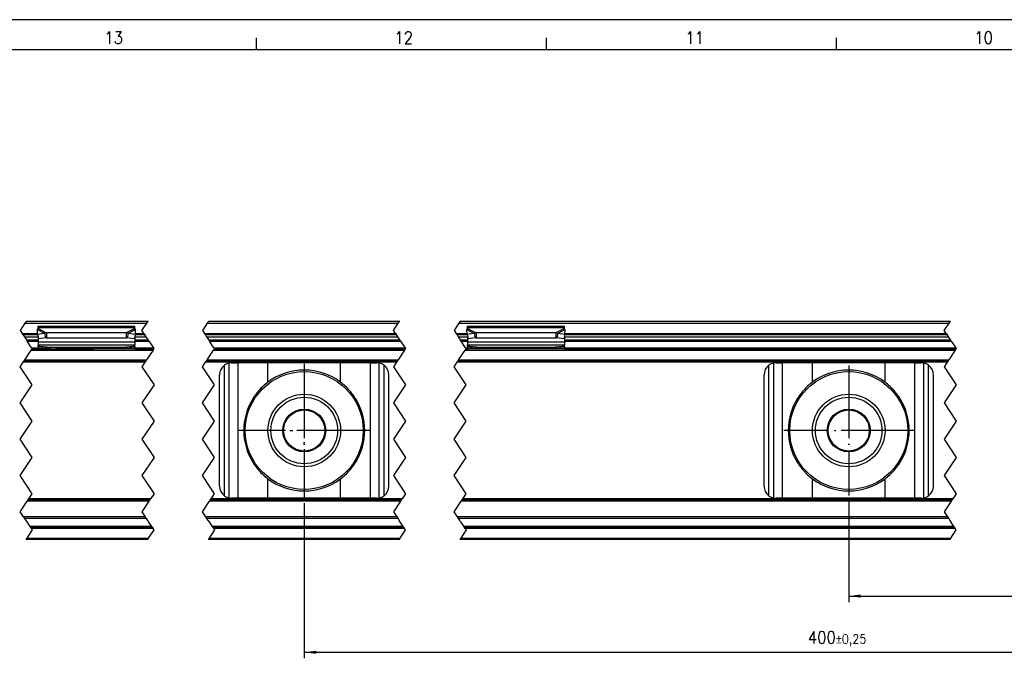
# Model space of a CAD drawing. Header units: millimetres. Extents: x -418 to 2050, y -784 to 1107.
# Tile 13 of 61: x -197 to -35, y 338 to 443. Entities that reach past the tile are written whole.
import ezdxf

# ---------------------------------------------------------------- set-up
doc = ezdxf.new("R2010")
doc.units = ezdxf.units.MM
doc.linetypes.add('DOT_CENTER', pattern=[14, 12, -1, 0, -1])
doc.layers.add('1', color=7, linetype='Continuous')
doc.styles.add('CONVERTER_12', font='txt.shx', dxfattribs={"width": 0.9})
doc.dimstyles.new('ME10_DIM_35', dxfattribs={"dimtxt": 2, "dimasz": 2, "dimexe": 1, "dimexo": 1, "dimgap": 1, "dimtad": 1, "dimdsep": 46, "dimtxsty": 'CONVERTER_12', "dimsah": 1, "dimcen": 0.09, "dimclrd": 2, "dimclre": 2, "dimclrt": 2, "dimadec": 0, "dimazin": 0, "dimtol": 1, "dimtp": 0.25, "dimtm": 0.25, "dimtfac": 0.75, "dimtdec": 0, "dimtix": 1, "dimtmove": 0, "dimatfit": 3, "dimfxl": 1, "dimtolj": 1, "dimtzin": 0, "dimarcsym": 0})
doc.dimstyles.new('ME10_DIM_39', dxfattribs={"dimtxt": 2, "dimasz": 2, "dimexe": 1, "dimexo": 1, "dimgap": 1, "dimtad": 1, "dimdsep": 46, "dimtxsty": 'CONVERTER_12', "dimsah": 1, "dimcen": 0.09, "dimclrd": 2, "dimclre": 2, "dimclrt": 2, "dimadec": 0, "dimazin": 0, "dimtol": 1, "dimtp": 0.25, "dimtm": 0.25, "dimtfac": 0.75, "dimtdec": 0, "dimtix": 1, "dimtmove": 0, "dimatfit": 3, "dimfxl": 1, "dimtolj": 1, "dimtzin": 0, "dimarcsym": 0})

# ---------------------------------------------------------------- blocks, each defined once
blk = doc.blocks.new('SOPORTE_SV2__21', base_point=(-302.89, 357.55))
at = {"color": 2, "linetype": 'DOT_CENTER'}
for p, q in [((-196.56, 393.3), (-197.35, 392.1)), ((-196.32, 393.65), (-196.56, 393.3)), ((-177.22, 392.1), (-176.42, 393.3)), ((-176.42, 393.3), (-176.18, 393.65)), ((-166.42, 393.3), (-167.22, 392.1)), ((-166.18, 393.65), (-166.42, 393.3)), ((-135.63, 392.1), (-134.84, 393.3)), ((-134.84, 393.3), (-134.6, 393.65)), ((-124.84, 393.3), (-125.63, 392.1)), ((-124.6, 393.65), (-124.84, 393.3)), ((-44.61, 392.1), (-43.81, 393.3)), ((-43.81, 393.3), (-43.58, 393.65)), ((-197.35, 392.1), (-197.02, 391.6)), ((-197.02, 391.6), (-196.99, 391.55)), ((-196.85, 391.35), (-196.99, 391.55)), ((-196.85, 391.35), (-196.65, 391.05)), ((-196.65, 391.05), (-196.32, 390.55)), ((-176.88, 391.6), (-177.22, 392.1)), ((-176.85, 391.55), (-176.88, 391.6)), ((-176.85, 391.55), (-176.72, 391.35)), ((-176.52, 391.05), (-176.72, 391.35)), ((-176.18, 390.55), (-176.52, 391.05)), ((-167.22, 392.1), (-166.88, 391.6)), ((-166.88, 391.6), (-166.85, 391.55)), ((-166.72, 391.35), (-166.85, 391.55)), ((-166.72, 391.35), (-166.52, 391.05)), ((-166.52, 391.05), (-166.18, 390.55)), ((-135.3, 391.6), (-135.63, 392.1)), ((-135.27, 391.55), (-135.3, 391.6)), ((-135.27, 391.55), (-135.13, 391.35)), ((-134.93, 391.05), (-135.13, 391.35)), ((-134.6, 390.55), (-134.93, 391.05)), ((-125.63, 392.1), (-125.3, 391.6)), ((-125.3, 391.6), (-125.27, 391.55)), ((-125.13, 391.35), (-125.27, 391.55)), ((-125.13, 391.35), (-124.93, 391.05)), ((-124.93, 391.05), (-124.6, 390.55)), ((-44.27, 391.6), (-44.61, 392.1)), ((-44.24, 391.55), (-44.27, 391.6)), ((-44.24, 391.55), (-44.11, 391.35)), ((-43.91, 391.05), (-44.11, 391.35)), ((-43.58, 390.55), (-43.91, 391.05)), ((-196.19, 390.35), (-196.32, 390.55)), ((-195.45, 389.25), (-196.19, 390.35)), ((-195.39, 389.05), (-195.52, 388.85)), ((-195.35, 389.1), (-195.45, 389.25)), ((-195.39, 389.05), (-195.35, 389.1)), ((-176.18, 390.55), (-176.05, 390.35)), ((-176.05, 390.35), (-175.32, 389.25)), ((-175.38, 388.85), (-175.25, 389.05)), ((-175.32, 389.25), (-175.22, 389.1)), ((-175.22, 389.1), (-175.25, 389.05)), ((-166.05, 390.35), (-166.18, 390.55)), ((-165.32, 389.25), (-166.05, 390.35)), ((-165.25, 389.05), (-165.38, 388.85)), ((-165.22, 389.1), (-165.32, 389.25)), ((-165.25, 389.05), (-165.22, 389.1)), ((-134.6, 390.55), (-134.47, 390.35)), ((-134.47, 390.35), (-133.73, 389.25)), ((-133.8, 388.85), (-133.67, 389.05)), ((-133.73, 389.25), (-133.63, 389.1)), ((-133.63, 389.1), (-133.67, 389.05)), ((-124.47, 390.35), (-124.6, 390.55)), ((-123.73, 389.25), (-124.47, 390.35)), ((-123.67, 389.05), (-123.8, 388.85)), ((-123.63, 389.1), (-123.73, 389.25)), ((-123.67, 389.05), (-123.63, 389.1)), ((-43.58, 390.55), (-43.44, 390.35)), ((-43.44, 390.35), (-42.71, 389.25)), ((-42.78, 388.85), (-42.64, 389.05)), ((-42.71, 389.25), (-42.61, 389.1)), ((-42.61, 389.1), (-42.64, 389.05)), ((-196.59, 387.25), (-195.52, 388.85)), ((-175.38, 388.85), (-176.45, 387.25)), ((-166.45, 387.25), (-165.38, 388.85)), ((-133.8, 388.85), (-134.87, 387.25)), ((-124.87, 387.25), (-123.8, 388.85)), ((-42.78, 388.85), (-43.84, 387.25)), ((-197.35, 386.1), (-196.85, 386.85)), ((-195.35, 383.1), (-197.35, 386.1)), ((-196.85, 386.85), (-196.72, 387.05)), ((-196.59, 387.25), (-196.72, 387.05)), ((-176.72, 386.85), (-177.22, 386.1)), ((-177.22, 386.1), (-175.22, 383.1)), ((-176.58, 387.05), (-176.72, 386.85)), ((-176.58, 387.05), (-176.45, 387.25)), ((-167.22, 386.1), (-166.72, 386.85)), ((-165.22, 383.1), (-167.22, 386.1)), ((-166.72, 386.85), (-166.58, 387.05)), ((-166.45, 387.25), (-166.58, 387.05)), ((-135.13, 386.85), (-135.63, 386.1)), ((-135.63, 386.1), (-133.63, 383.1)), ((-135, 387.05), (-135.13, 386.85)), ((-135, 387.05), (-134.87, 387.25)), ((-125.63, 386.1), (-125.13, 386.85)), ((-123.63, 383.1), (-125.63, 386.1)), ((-125.13, 386.85), (-125, 387.05)), ((-124.87, 387.25), (-125, 387.05)), ((-44.11, 386.85), (-44.61, 386.1)), ((-44.61, 386.1), (-42.61, 383.1)), ((-43.98, 387.05), (-44.11, 386.85)), ((-43.98, 387.05), (-43.84, 387.25)), ((-197.35, 380.1), (-195.35, 383.1)), ((-175.22, 383.1), (-177.22, 380.1)), ((-167.22, 380.1), (-165.22, 383.1)), ((-133.63, 383.1), (-135.63, 380.1)), ((-125.63, 380.1), (-123.63, 383.1)), ((-42.61, 383.1), (-44.61, 380.1)), ((-195.35, 377.1), (-197.35, 380.1)), ((-177.22, 380.1), (-175.22, 377.1)), ((-165.22, 377.1), (-167.22, 380.1)), ((-135.63, 380.1), (-133.63, 377.1)), ((-123.63, 377.1), (-125.63, 380.1)), ((-44.61, 380.1), (-42.61, 377.1)), ((-197.35, 374.1), (-195.35, 377.1)), ((-175.22, 377.1), (-177.22, 374.1)), ((-167.22, 374.1), (-165.22, 377.1)), ((-133.63, 377.1), (-135.63, 374.1)), ((-125.63, 374.1), (-123.63, 377.1)), ((-42.61, 377.1), (-44.61, 374.1)), ((-195.35, 371.1), (-197.35, 374.1)), ((-177.22, 374.1), (-175.22, 371.1)), ((-165.22, 371.1), (-167.22, 374.1)), ((-135.63, 374.1), (-133.63, 371.1)), ((-123.63, 371.1), (-125.63, 374.1)), ((-44.61, 374.1), (-42.61, 371.1)), ((-197.35, 368.1), (-195.35, 371.1)), ((-175.22, 371.1), (-177.22, 368.1)), ((-167.22, 368.1), (-165.22, 371.1)), ((-133.63, 371.1), (-135.63, 368.1)), ((-125.63, 368.1), (-123.63, 371.1)), ((-42.61, 371.1), (-44.61, 368.1)), ((-195.35, 365.1), (-197.35, 368.1)), ((-177.22, 368.1), (-175.22, 365.1)), ((-165.22, 365.1), (-167.22, 368.1)), ((-135.63, 368.1), (-133.63, 365.1)), ((-123.63, 365.1), (-125.63, 368.1)), ((-44.61, 368.1), (-42.61, 365.1)), ((-195.92, 364.25), (-195.35, 365.1)), ((-175.22, 365.1), (-175.78, 364.25)), ((-165.78, 364.25), (-165.22, 365.1)), ((-133.63, 365.1), (-134.2, 364.25)), ((-124.2, 364.25), (-123.63, 365.1)), ((-42.61, 365.1), (-43.18, 364.25)), ((-197.35, 362.1), (-196.19, 363.85)), ((-196.05, 364.05), (-196.19, 363.85)), ((-196.05, 364.05), (-195.92, 364.25)), ((-176.05, 363.85), (-177.22, 362.1)), ((-176.05, 363.85), (-175.92, 364.05)), ((-175.78, 364.25), (-175.92, 364.05)), ((-167.22, 362.1), (-166.05, 363.85)), ((-165.92, 364.05), (-166.05, 363.85)), ((-165.92, 364.05), (-165.78, 364.25)), ((-134.47, 363.85), (-135.63, 362.1)), ((-134.47, 363.85), (-134.33, 364.05)), ((-134.2, 364.25), (-134.33, 364.05)), ((-125.63, 362.1), (-124.47, 363.85)), ((-124.33, 364.05), (-124.47, 363.85)), ((-124.33, 364.05), (-124.2, 364.25)), ((-43.44, 363.85), (-44.61, 362.1)), ((-43.44, 363.85), (-43.31, 364.05)), ((-43.18, 364.25), (-43.31, 364.05)), ((-196.8, 361.27), (-197.35, 362.1)), ((-177.22, 362.1), (-176.66, 361.27)), ((-166.66, 361.27), (-167.22, 362.1)), ((-135.63, 362.1), (-135.08, 361.27)), ((-125.08, 361.27), (-125.63, 362.1)), ((-44.61, 362.1), (-44.05, 361.27)), ((-196.8, 361.27), (-196.61, 360.99)), ((-196.61, 360.99), (-196.4, 360.66)), ((-196.4, 360.66), (-196.26, 360.46)), ((-196.26, 360.46), (-195.73, 359.67)), ((-176.47, 360.99), (-176.66, 361.27)), ((-176.26, 360.66), (-176.47, 360.99)), ((-176.12, 360.46), (-176.26, 360.66)), ((-175.59, 359.67), (-176.12, 360.46)), ((-166.47, 360.99), (-166.66, 361.27)), ((-166.26, 360.66), (-166.47, 360.99)), ((-166.26, 360.66), (-165.59, 359.67)), ((-135.08, 361.27), (-134.89, 360.99)), ((-134.89, 360.99), (-134.68, 360.66)), ((-134.01, 359.67), (-134.68, 360.66)), ((-124.89, 360.99), (-125.08, 361.27)), ((-124.68, 360.66), (-124.89, 360.99)), ((-124.54, 360.46), (-124.68, 360.66)), ((-124.54, 360.46), (-124.01, 359.67)), ((-44.05, 361.27), (-43.87, 360.99)), ((-43.87, 360.99), (-43.65, 360.66)), ((-43.65, 360.66), (-43.52, 360.46)), ((-42.99, 359.67), (-43.52, 360.46)), ((-195.35, 359.1), (-196.25, 357.75)), ((-195.73, 359.67), (-195.65, 359.55)), ((-195.52, 359.35), (-195.65, 359.55)), ((-195.52, 359.35), (-195.35, 359.1)), ((-176.12, 357.75), (-175.22, 359.1)), ((-175.52, 359.55), (-175.59, 359.67)), ((-175.52, 359.55), (-175.38, 359.35)), ((-175.22, 359.1), (-175.38, 359.35)), ((-165.22, 359.1), (-166.12, 357.75)), ((-165.59, 359.67), (-165.52, 359.55)), ((-165.38, 359.35), (-165.52, 359.55)), ((-165.38, 359.35), (-165.22, 359.1)), ((-134.53, 357.75), (-133.63, 359.1)), ((-133.93, 359.55), (-134.01, 359.67)), ((-133.93, 359.55), (-133.8, 359.35)), ((-133.63, 359.1), (-133.8, 359.35)), ((-123.63, 359.1), (-124.53, 357.75)), ((-124.01, 359.67), (-123.93, 359.55)), ((-123.8, 359.35), (-123.93, 359.55)), ((-123.8, 359.35), (-123.63, 359.1)), ((-43.51, 357.75), (-42.61, 359.1)), ((-42.91, 359.55), (-42.99, 359.67)), ((-42.91, 359.55), (-42.78, 359.35)), ((-42.61, 359.1), (-42.78, 359.35)), ((-196.25, 357.75), (-196.39, 357.55)), ((-176.25, 357.55), (-176.12, 357.75)), ((-166.12, 357.75), (-166.25, 357.55)), ((-134.67, 357.55), (-134.53, 357.75)), ((-124.53, 357.75), (-124.67, 357.55)), ((-43.64, 357.55), (-43.51, 357.75))]:
    blk.add_line(p, q, dxfattribs=at)
at = {"color": 3, "linetype": 'Continuous'}
for p, q in [((-196.56, 393.3), (-176.42, 393.3)), ((-194.39, 392.61), (-178.39, 392.61)), ((-194.39, 392.43), (-192.98, 391.7)), ((-178.39, 392.43), (-179.8, 391.7)), ((-166.42, 393.3), (-134.84, 393.3)), ((-124.84, 393.3), (-43.81, 393.3)), ((-123.39, 392.61), (-107.39, 392.61)), ((-123.39, 392.43), (-121.98, 391.7)), ((-107.39, 392.43), (-108.8, 391.7)), ((-197.02, 391.6), (-194.48, 391.6)), ((-194.46, 391.35), (-196.85, 391.35)), ((-196.65, 391.05), (-194.39, 391.05)), ((-194.5, 392.23), (-193.31, 391.61)), ((-178.28, 392.23), (-179.47, 391.61)), ((-178.39, 391.05), (-176.52, 391.05)), ((-176.72, 391.35), (-178.32, 391.35)), ((-178.3, 391.6), (-176.88, 391.6)), ((-166.88, 391.6), (-135.3, 391.6)), ((-135.13, 391.35), (-166.72, 391.35)), ((-166.52, 391.05), (-134.93, 391.05)), ((-125.3, 391.6), (-123.48, 391.6)), ((-123.46, 391.35), (-125.13, 391.35)), ((-124.93, 391.05), (-123.39, 391.05)), ((-123.5, 392.23), (-122.31, 391.61)), ((-107.28, 392.23), (-108.47, 391.61)), ((-107.39, 391.05), (-43.91, 391.05)), ((-44.11, 391.35), (-107.32, 391.35)), ((-107.3, 391.6), (-44.27, 391.6)), ((-196.19, 390.35), (-194.39, 390.35)), ((-195.45, 389.25), (-194.39, 389.25)), ((-194.39, 390.21), (-178.39, 390.21)), ((-192.9, 389.33), (-179.88, 389.33)), ((-192.9, 389.15), (-192.9, 389.22)), ((-179.88, 389.22), (-179.88, 389.15)), ((-178.39, 390.35), (-176.05, 390.35)), ((-178.39, 389.25), (-175.32, 389.25)), ((-166.05, 390.35), (-134.47, 390.35)), ((-165.32, 389.25), (-133.73, 389.25)), ((-124.47, 390.35), (-123.39, 390.35)), ((-123.73, 389.25), (-123.39, 389.25)), ((-123.39, 390.21), (-107.39, 390.21)), ((-121.9, 389.33), (-108.88, 389.33)), ((-121.9, 389.15), (-121.9, 389.22)), ((-108.88, 389.22), (-108.88, 389.15)), ((-107.39, 390.35), (-43.44, 390.35)), ((-107.39, 389.25), (-42.71, 389.25)), ((-195.52, 388.85), (-175.38, 388.85)), ((-165.38, 388.85), (-133.8, 388.85)), ((-123.8, 388.85), (-42.78, 388.85)), ((-176.72, 386.85), (-196.85, 386.85)), ((-196.59, 387.25), (-176.45, 387.25)), ((-135.13, 386.85), (-166.72, 386.85)), ((-166.45, 387.25), (-134.87, 387.25)), ((-163.59, 364.75), (-163.59, 386.35)), ((-162.79, 364.39), (-162.79, 386.71)), ((-161.32, 364.35), (-161.32, 386.75)), ((-156.4, 383.54), (-156.4, 386.75)), ((-144.38, 383.54), (-144.38, 386.75)), ((-139.46, 364.35), (-139.46, 386.75)), ((-137.99, 364.39), (-137.99, 386.71)), ((-137.19, 364.75), (-137.19, 386.35)), ((-44.11, 386.85), (-125.13, 386.85)), ((-124.87, 387.25), (-43.84, 387.25)), ((-73.59, 364.75), (-73.59, 386.35)), ((-72.79, 364.39), (-72.79, 386.71)), ((-71.32, 364.35), (-71.32, 386.75)), ((-66.4, 383.54), (-66.4, 386.75)), ((-54.38, 383.54), (-54.38, 386.75)), ((-49.46, 364.35), (-49.46, 386.75)), ((-47.99, 364.39), (-47.99, 386.71)), ((-47.19, 364.75), (-47.19, 386.35)), ((-156.4, 364.35), (-156.4, 367.56)), ((-144.38, 364.35), (-144.38, 367.56)), ((-66.4, 364.35), (-66.4, 367.56)), ((-54.38, 364.35), (-54.38, 367.56)), ((-176.05, 363.85), (-196.19, 363.85)), ((-175.78, 364.25), (-195.92, 364.25)), ((-134.47, 363.85), (-166.05, 363.85)), ((-134.2, 364.25), (-165.78, 364.25)), ((-43.44, 363.85), (-124.47, 363.85)), ((-43.18, 364.25), (-124.2, 364.25)), ((-176.47, 360.99), (-196.61, 360.99)), ((-134.89, 360.99), (-166.47, 360.99)), ((-43.87, 360.99), (-124.89, 360.99)), ((-175.59, 359.67), (-195.73, 359.67)), ((-175.38, 359.35), (-195.52, 359.35)), ((-134.01, 359.67), (-165.59, 359.67)), ((-133.8, 359.35), (-165.38, 359.35)), ((-42.99, 359.67), (-124.01, 359.67)), ((-42.78, 359.35), (-123.8, 359.35)), ((-196.25, 357.75), (-176.12, 357.75)), ((-166.12, 357.75), (-134.53, 357.75)), ((-124.53, 357.75), (-43.51, 357.75))]:
    blk.add_line(p, q, dxfattribs=at)
at = {"color": 7, "linetype": 'Continuous'}
for p, q in [((-196.32, 393.65), (-176.18, 393.65)), ((-194.39, 392.61), (-194.39, 392.82)), ((-194.39, 392.82), (-178.39, 392.82)), ((-194.39, 392.43), (-194.39, 392.61)), ((-178.39, 392.61), (-178.39, 392.82)), ((-178.39, 392.43), (-178.39, 392.61)), ((-166.18, 393.65), (-134.6, 393.65)), ((-124.6, 393.65), (-43.58, 393.65)), ((-123.39, 392.82), (-107.39, 392.82)), ((-123.39, 392.61), (-123.39, 392.82)), ((-123.39, 392.43), (-123.39, 392.61)), ((-107.39, 392.61), (-107.39, 392.82)), ((-107.39, 392.43), (-107.39, 392.61)), ((-196.99, 391.55), (-194.48, 391.55)), ((-194.48, 391.43), (-194.5, 392.23)), ((-193.31, 391.61), (-194.48, 391.43)), ((-194.48, 391.43), (-194.3, 390.7)), ((-194.39, 391.08), (-194.39, 390.21)), ((-193.12, 390.88), (-194.3, 390.7)), ((-193.31, 391.61), (-193.2, 391.17)), ((-193.2, 391.17), (-193.12, 390.88)), ((-179.8, 391.7), (-192.98, 391.7)), ((-192.98, 391.7), (-192.98, 391.19)), ((-192.98, 391.19), (-192.98, 390.85)), ((-179.8, 390.85), (-192.98, 390.85)), ((-179.8, 391.7), (-179.8, 391.19)), ((-179.8, 391.19), (-179.8, 390.85)), ((-179.58, 391.17), (-179.66, 390.88)), ((-178.48, 390.7), (-179.66, 390.88)), ((-179.47, 391.61), (-179.58, 391.17)), ((-178.3, 391.43), (-179.47, 391.61)), ((-178.3, 391.43), (-178.48, 390.7)), ((-178.39, 391.08), (-178.39, 390.21)), ((-178.3, 391.43), (-178.28, 392.23)), ((-178.3, 391.55), (-176.85, 391.55)), ((-166.85, 391.55), (-135.27, 391.55)), ((-125.27, 391.55), (-123.48, 391.55)), ((-123.48, 391.43), (-123.5, 392.23)), ((-122.31, 391.61), (-123.48, 391.43)), ((-123.48, 391.43), (-123.3, 390.7)), ((-123.39, 391.08), (-123.39, 390.21)), ((-122.12, 390.88), (-123.3, 390.7)), ((-122.31, 391.61), (-122.2, 391.17)), ((-122.2, 391.17), (-122.12, 390.88)), ((-121.98, 391.7), (-121.98, 391.19)), ((-108.8, 391.7), (-121.98, 391.7)), ((-121.98, 391.19), (-121.98, 390.85)), ((-108.8, 390.85), (-121.98, 390.85)), ((-108.8, 391.7), (-108.8, 391.19)), ((-108.8, 391.19), (-108.8, 390.85)), ((-108.58, 391.17), (-108.66, 390.88)), ((-107.48, 390.7), (-108.66, 390.88)), ((-108.47, 391.61), (-108.58, 391.17)), ((-107.3, 391.43), (-108.47, 391.61)), ((-107.3, 391.43), (-107.48, 390.7)), ((-107.39, 391.08), (-107.39, 390.21)), ((-107.3, 391.43), (-107.28, 392.23)), ((-107.3, 391.55), (-44.24, 391.55)), ((-196.32, 390.55), (-194.39, 390.55)), ((-195.39, 389.05), (-194.39, 389.05)), ((-194.39, 390.21), (-194.39, 389.72)), ((-194.39, 389.72), (-178.39, 389.72)), ((-194.39, 389.44), (-194.39, 389.72)), ((-194.39, 389.44), (-194.39, 389.26)), ((-194.39, 389.26), (-194.39, 389.05)), ((-194.39, 389.05), (-191.63, 389.05)), ((-189.39, 389.06), (-192.9, 389.33)), ((-192.9, 389.22), (-192.9, 389.33)), ((-192.9, 389.15), (-191.63, 389.05)), ((-191.63, 389.05), (-189.39, 389.05)), ((-189.39, 389.06), (-189.39, 389.05)), ((-183.39, 389.06), (-189.39, 389.06)), ((-189.39, 389.05), (-185.24, 389.05)), ((-185.24, 389.05), (-185.24, 389.05)), ((-183.39, 389.05), (-185.24, 389.05)), ((-179.88, 389.33), (-183.39, 389.06)), ((-183.39, 389.06), (-183.39, 389.05)), ((-181.15, 389.05), (-183.39, 389.05)), ((-181.15, 389.05), (-179.88, 389.15)), ((-178.39, 389.05), (-181.15, 389.05)), ((-179.88, 389.33), (-179.88, 389.22)), ((-178.39, 390.55), (-176.18, 390.55)), ((-178.39, 390.21), (-178.39, 389.72)), ((-178.39, 389.44), (-178.39, 389.72)), ((-178.39, 389.44), (-178.39, 389.26)), ((-178.39, 389.26), (-178.39, 389.05)), ((-178.39, 389.05), (-175.25, 389.05)), ((-166.18, 390.55), (-134.6, 390.55)), ((-165.25, 389.05), (-133.67, 389.05)), ((-124.6, 390.55), (-123.39, 390.55)), ((-123.67, 389.05), (-123.39, 389.05)), ((-123.39, 390.21), (-123.39, 389.72)), ((-123.39, 389.44), (-123.39, 389.72)), ((-123.39, 389.72), (-107.39, 389.72)), ((-123.39, 389.44), (-123.39, 389.26)), ((-123.39, 389.26), (-123.39, 389.05)), ((-120.63, 389.05), (-123.39, 389.05)), ((-121.9, 389.22), (-121.9, 389.33)), ((-118.39, 389.06), (-121.9, 389.33)), ((-121.9, 389.15), (-120.63, 389.05)), ((-118.39, 389.05), (-120.63, 389.05)), ((-118.39, 389.06), (-118.39, 389.05)), ((-112.39, 389.06), (-118.39, 389.06)), ((-116.54, 389.05), (-118.39, 389.05)), ((-114.24, 389.05), (-116.54, 389.05)), ((-116.54, 389.05), (-116.54, 389.05)), ((-112.39, 389.05), (-114.24, 389.05)), ((-114.24, 389.05), (-114.24, 389.05)), ((-108.88, 389.33), (-112.39, 389.06)), ((-112.39, 389.06), (-112.39, 389.05)), ((-110.15, 389.05), (-112.39, 389.05)), ((-110.15, 389.05), (-108.88, 389.15)), ((-107.39, 389.05), (-110.15, 389.05)), ((-108.88, 389.33), (-108.88, 389.22)), ((-107.39, 390.55), (-43.58, 390.55)), ((-107.39, 390.21), (-107.39, 389.72)), ((-107.39, 389.44), (-107.39, 389.72)), ((-107.39, 389.44), (-107.39, 389.26)), ((-107.39, 389.26), (-107.39, 389.05)), ((-107.39, 389.05), (-42.64, 389.05)), ((-196.72, 387.05), (-176.58, 387.05)), ((-166.58, 387.05), (-135, 387.05)), ((-162.39, 386.75), (-161.32, 386.75)), ((-156.4, 386.75), (-161.32, 386.75)), ((-144.38, 386.75), (-156.4, 386.75)), ((-139.46, 386.75), (-144.38, 386.75)), ((-139.46, 386.75), (-138.39, 386.75)), ((-125, 387.05), (-43.98, 387.05)), ((-72.39, 386.75), (-71.32, 386.75)), ((-66.4, 386.75), (-71.32, 386.75)), ((-54.38, 386.75), (-66.4, 386.75)), ((-49.46, 386.75), (-54.38, 386.75)), ((-49.46, 386.75), (-48.39, 386.75)), ((-164.39, 366.35), (-164.39, 384.75)), ((-136.39, 366.35), (-136.39, 384.75)), ((-74.39, 366.35), (-74.39, 384.75)), ((-46.39, 366.35), (-46.39, 384.75)), ((-175.92, 364.05), (-196.05, 364.05)), ((-134.33, 364.05), (-165.92, 364.05)), ((-161.32, 364.35), (-162.39, 364.35)), ((-156.4, 364.35), (-161.32, 364.35)), ((-144.38, 364.35), (-156.4, 364.35)), ((-139.46, 364.35), (-144.38, 364.35)), ((-138.39, 364.35), (-139.46, 364.35)), ((-43.31, 364.05), (-124.33, 364.05)), ((-71.32, 364.35), (-72.39, 364.35)), ((-66.4, 364.35), (-71.32, 364.35)), ((-54.38, 364.35), (-66.4, 364.35)), ((-49.46, 364.35), (-54.38, 364.35)), ((-48.39, 364.35), (-49.46, 364.35)), ((-176.66, 361.27), (-196.8, 361.27)), ((-135.08, 361.27), (-166.66, 361.27)), ((-44.05, 361.27), (-125.08, 361.27)), ((-175.52, 359.55), (-195.65, 359.55)), ((-133.93, 359.55), (-165.52, 359.55)), ((-42.91, 359.55), (-123.93, 359.55)), ((-176.25, 357.55), (-196.39, 357.55)), ((-134.67, 357.55), (-166.25, 357.55)), ((-43.64, 357.55), (-124.67, 357.55))]:
    blk.add_line(p, q, dxfattribs=at)
for centre, radius in [((-150.39, 375.55), 9.75), ((-60.39, 375.55), 9.75), ((-150.39, 375.55), 6), ((-150.39, 375.55), 5.5), ((-60.39, 375.55), 6), ((-60.39, 375.55), 5.5), ((-150.39, 375.55), 3.55), ((-150.39, 375.55), 3.4), ((-60.39, 375.55), 3.55), ((-60.39, 375.55), 3.4)]:
    blk.add_circle(centre, radius, dxfattribs=at)
for centre, radius, start, end in [((-162.39, 384.75), 2, 126.8699, 180), ((-162.39, 384.75), 2, 101.598, 126.8699), ((-162.39, 384.75), 2, 90, 101.598), ((-138.39, 384.75), 2, 78.402, 90), ((-138.39, 384.75), 2, 53.1301, 78.402), ((-138.39, 384.75), 2, 360, 53.1301), ((-72.39, 384.75), 2, 126.8699, 180), ((-72.39, 384.75), 2, 101.598, 126.8699), ((-72.39, 384.75), 2, 90, 101.598), ((-48.39, 384.75), 2, 78.402, 90), ((-48.39, 384.75), 2, 53.1301, 78.402), ((-48.39, 384.75), 2, 360, 53.1301), ((-150.39, 375.55), 10, 53.076, 126.924), ((-60.39, 375.55), 10, 53.076, 126.924), ((-150.39, 375.55), 10, 126.924, 138.5708), ((-150.39, 375.55), 10, 41.4292, 53.076), ((-60.39, 375.55), 10, 126.924, 138.5708), ((-60.39, 375.55), 10, 41.4292, 53.076), ((-150.39, 375.55), 10, 148.2362, 211.7638), ((-150.39, 375.55), 10, 328.2363, 31.7637), ((-60.39, 375.55), 10, 148.2362, 211.7638), ((-60.39, 375.55), 10, 328.2363, 31.7637), ((-150.39, 375.55), 10, 221.4292, 233.076), ((-150.39, 375.55), 10, 306.924, 318.5708), ((-60.39, 375.55), 10, 221.4292, 233.076), ((-60.39, 375.55), 10, 306.924, 318.5708), ((-162.39, 366.35), 2, 180, 233.1301), ((-150.39, 375.55), 10, 233.076, 306.924), ((-138.39, 366.35), 2, 306.8699, 360), ((-72.39, 366.35), 2, 180, 233.1301), ((-60.39, 375.55), 10, 233.076, 306.924), ((-48.39, 366.35), 2, 306.8699, 0), ((-162.39, 366.35), 2, 233.1301, 258.402), ((-138.39, 366.35), 2, 281.598, 306.8699), ((-72.39, 366.35), 2, 233.1301, 258.402), ((-48.39, 366.35), 2, 281.598, 306.8699), ((-162.39, 366.35), 2, 258.402, 270), ((-138.39, 366.35), 2, 270, 281.598), ((-72.39, 366.35), 2, 258.402, 270), ((-48.39, 366.35), 2, 270, 281.598)]:
    blk.add_arc(centre, radius, start, end, dxfattribs=at)
for points, knots in [([(-194.5, 392.23), (-194.49, 392.25), (-194.47, 392.29), (-194.45, 392.34), (-194.42, 392.39), (-194.4, 392.42), (-194.39, 392.43)], [0, 0, 0, 0, 0.0669463, 0.1234866, 0.179919, 0.233329, 0.233329, 0.233329, 0.233329]), ([(-178.28, 392.23), (-178.29, 392.24), (-178.31, 392.28), (-178.33, 392.34), (-178.36, 392.39), (-178.38, 392.42), (-178.39, 392.43)], [0, 0, 0, 0, 0.0583422, 0.1234865, 0.1837171, 0.2333289, 0.2333289, 0.2333289, 0.2333289]), ([(-123.5, 392.23), (-123.49, 392.25), (-123.47, 392.28), (-123.45, 392.34), (-123.42, 392.39), (-123.4, 392.42), (-123.39, 392.43)], [0, 0, 0, 0, 0.0630544, 0.1234867, 0.1799191, 0.2333291, 0.2333291, 0.2333291, 0.2333291]), ([(-107.28, 392.23), (-107.29, 392.25), (-107.31, 392.28), (-107.33, 392.34), (-107.36, 392.39), (-107.38, 392.42), (-107.39, 392.43)], [0, 0, 0, 0, 0.0630544, 0.1234867, 0.1753749, 0.2333288, 0.2333288, 0.2333288, 0.2333288]), ([(-192.98, 391.7), (-193, 391.7), (-193.06, 391.68), (-193.14, 391.66), (-193.23, 391.64), (-193.28, 391.62), (-193.31, 391.61)], [0, 0, 0, 0, 0.0879177, 0.170494, 0.2567109, 0.3435203, 0.3435203, 0.3435203, 0.3435203]), ([(-192.98, 390.85), (-192.99, 390.85), (-193.01, 390.85), (-193.05, 390.86), (-193.09, 390.87), (-193.11, 390.88), (-193.12, 390.88)], [0, 0, 0, 0, 0.0383658, 0.0760959, 0.1140041, 0.1512902, 0.1512902, 0.1512902, 0.1512902]), ([(-179.47, 391.61), (-179.5, 391.62), (-179.55, 391.64), (-179.64, 391.66), (-179.72, 391.68), (-179.78, 391.7), (-179.8, 391.7)], [0, 0, 0, 0, 0.0837038, 0.1730262, 0.2556025, 0.3435202, 0.3435202, 0.3435202, 0.3435202]), ([(-179.66, 390.88), (-179.67, 390.88), (-179.69, 390.87), (-179.73, 390.86), (-179.77, 390.85), (-179.79, 390.85), (-179.8, 390.85)], [0, 0, 0, 0, 0.0372861, 0.0751943, 0.1129244, 0.1512902, 0.1512902, 0.1512902, 0.1512902]), ([(-121.98, 391.7), (-122, 391.7), (-122.06, 391.69), (-122.14, 391.66), (-122.23, 391.64), (-122.28, 391.62), (-122.31, 391.61)], [0, 0, 0, 0, 0.080963, 0.170494, 0.256711, 0.3435203, 0.3435203, 0.3435203, 0.3435203]), ([(-121.98, 390.85), (-121.99, 390.85), (-122.01, 390.85), (-122.05, 390.86), (-122.09, 390.87), (-122.11, 390.88), (-122.12, 390.88)], [0, 0, 0, 0, 0.0383658, 0.0760959, 0.1140041, 0.1512902, 0.1512902, 0.1512902, 0.1512902]), ([(-108.47, 391.61), (-108.5, 391.62), (-108.56, 391.64), (-108.64, 391.66), (-108.72, 391.68), (-108.78, 391.7), (-108.8, 391.7)], [0, 0, 0, 0, 0.0909021, 0.1730263, 0.2556025, 0.3435202, 0.3435202, 0.3435202, 0.3435202]), ([(-108.66, 390.88), (-108.67, 390.88), (-108.69, 390.87), (-108.73, 390.86), (-108.77, 390.85), (-108.79, 390.85), (-108.8, 390.85)], [0, 0, 0, 0, 0.0372861, 0.0751943, 0.1129244, 0.1512902, 0.1512902, 0.1512902, 0.1512902]), ([(-192.9, 389.33), (-193.02, 389.34), (-193.27, 389.36), (-193.64, 389.39), (-194.02, 389.42), (-194.27, 389.43), (-194.39, 389.44)], [0, 0, 0, 0, 0.373695, 0.747543, 1.121151, 1.494893, 1.494893, 1.494893, 1.494893]), ([(-194.39, 389.26), (-194.27, 389.25), (-194.02, 389.23), (-193.64, 389.2), (-193.27, 389.18), (-193.02, 389.16), (-192.9, 389.15)], [0, 0, 0, 0, 0.373702, 0.747255, 1.121052, 1.494694, 1.494694, 1.494694, 1.494694]), ([(-178.39, 389.44), (-178.51, 389.43), (-178.76, 389.42), (-179.14, 389.39), (-179.51, 389.36), (-179.76, 389.34), (-179.88, 389.33)], [0, 0, 0, 0, 0.373747, 0.74735, 1.121191, 1.494893, 1.494893, 1.494893, 1.494893]), ([(-179.88, 389.15), (-179.76, 389.16), (-179.51, 389.18), (-179.14, 389.2), (-178.76, 389.23), (-178.51, 389.25), (-178.39, 389.26)], [0, 0, 0, 0, 0.373648, 0.747439, 1.120992, 1.494694, 1.494694, 1.494694, 1.494694]), ([(-121.9, 389.33), (-122.02, 389.34), (-122.27, 389.36), (-122.64, 389.39), (-123.02, 389.42), (-123.27, 389.43), (-123.39, 389.44)], [0, 0, 0, 0, 0.373696, 0.747543, 1.12115, 1.494893, 1.494893, 1.494893, 1.494893]), ([(-123.39, 389.26), (-123.27, 389.25), (-123.02, 389.23), (-122.64, 389.2), (-122.27, 389.18), (-122.02, 389.16), (-121.9, 389.15)], [0, 0, 0, 0, 0.373697, 0.747255, 1.121046, 1.494694, 1.494694, 1.494694, 1.494694]), ([(-107.39, 389.44), (-107.51, 389.43), (-107.76, 389.42), (-108.14, 389.39), (-108.51, 389.36), (-108.76, 389.34), (-108.88, 389.33)], [0, 0, 0, 0, 0.373742, 0.74735, 1.121192, 1.494893, 1.494893, 1.494893, 1.494893]), ([(-108.88, 389.15), (-108.76, 389.16), (-108.51, 389.18), (-108.14, 389.2), (-107.76, 389.23), (-107.51, 389.25), (-107.39, 389.26)], [0, 0, 0, 0, 0.373642, 0.747439, 1.120992, 1.494694, 1.494694, 1.494694, 1.494694]), ([(-157.89, 382.17), (-157.97, 382.06), (-158.15, 381.84), (-158.4, 381.5), (-158.65, 381.16), (-158.81, 380.93), (-158.89, 380.81)], [0, 0, 0, 0, 0.418104, 0.842646, 1.25962, 1.685167, 1.685167, 1.685167, 1.685167]), ([(-141.89, 380.81), (-141.97, 380.93), (-142.13, 381.16), (-142.38, 381.5), (-142.63, 381.84), (-142.81, 382.06), (-142.89, 382.17)], [0, 0, 0, 0, 0.425548, 0.842522, 1.267064, 1.685169, 1.685169, 1.685169, 1.685169]), ([(-67.89, 382.17), (-67.97, 382.06), (-68.15, 381.84), (-68.4, 381.5), (-68.65, 381.16), (-68.81, 380.93), (-68.89, 380.81)], [0, 0, 0, 0, 0.418104, 0.842646, 1.25962, 1.685167, 1.685167, 1.685167, 1.685167]), ([(-51.89, 380.81), (-51.97, 380.93), (-52.13, 381.16), (-52.38, 381.5), (-52.63, 381.84), (-52.81, 382.06), (-52.89, 382.17)], [0, 0, 0, 0, 0.425548, 0.842522, 1.267064, 1.685169, 1.685169, 1.685169, 1.685169]), ([(-158.89, 370.29), (-158.81, 370.17), (-158.65, 369.94), (-158.4, 369.6), (-158.15, 369.26), (-157.97, 369.04), (-157.89, 368.93)], [0, 0, 0, 0, 0.425548, 0.842521, 1.267063, 1.685167, 1.685167, 1.685167, 1.685167]), ([(-142.89, 368.93), (-142.81, 369.04), (-142.63, 369.26), (-142.38, 369.6), (-142.13, 369.94), (-141.97, 370.17), (-141.89, 370.29)], [0, 0, 0, 0, 0.418104, 0.842647, 1.259621, 1.685169, 1.685169, 1.685169, 1.685169]), ([(-68.89, 370.29), (-68.81, 370.17), (-68.65, 369.94), (-68.4, 369.6), (-68.15, 369.26), (-67.97, 369.04), (-67.89, 368.93)], [0, 0, 0, 0, 0.425548, 0.842521, 1.267063, 1.685167, 1.685167, 1.685167, 1.685167]), ([(-52.89, 368.93), (-52.81, 369.04), (-52.63, 369.26), (-52.38, 369.6), (-52.13, 369.94), (-51.97, 370.17), (-51.89, 370.29)], [0, 0, 0, 0, 0.418104, 0.842647, 1.259621, 1.685169, 1.685169, 1.685169, 1.685169])]:
    blk.add_open_spline(points, degree=3, knots=knots, dxfattribs=at)
at = {"layer": '1', "color": 2, "linetype": 'DOT_CENTER'}
for p, q in [((-108.15, 389.05), (-120.39, 389.05)), ((-150.39, 386.55), (-150.39, 364.55)), ((-150.39, 386.55), (-150.39, 364.55)), ((-150.39, 386.3), (-150.39, 364.8)), ((-60.39, 386.3), (-60.39, 364.8)), ((-139.39, 375.55), (-161.39, 375.55)), ((-139.39, 375.55), (-161.39, 375.55)), ((-139.64, 375.55), (-161.14, 375.55)), ((-49.64, 375.55), (-71.14, 375.55))]:
    blk.add_line(p, q, dxfattribs=at)
blk = doc.blocks.new('*D99')
at = {"layer": '1', "color": 2, "linetype": 'Continuous'}
for p, q in [((30.61, 367.05), (30.61, 347.16)), ((-60.39, 363.8), (-60.39, 347.16)), ((-60.39, 348.16), (30.61, 348.16))]:
    blk.add_line(p, q, dxfattribs=at)
at = {"layer": '1', "color": 2}
for points in [[(-58.39, 348.43), (-58.39, 347.9), (-60.39, 348.16)], [(28.61, 347.9), (28.61, 348.43), (30.61, 348.16)]]:
    blk.add_solid(points, dxfattribs=at)
at = {"layer": '1', "color": 2, "insert": (-20.38, 349.16), "char_height": 2, "attachment_point": 7, "rotation": 0.0001, "line_spacing_factor": 0.60024, "style": 'CONVERTER_12'}
blk.add_mtext('\\C2;200\\C2;\\H1.5;{\\Fgdt;`}0,25', dxfattribs=at)
blk = doc.blocks.new('*D103')
at = {"layer": '1', "color": 2, "linetype": 'Continuous'}
for p, q in [((30.61, 367.05), (30.61, 337.87)), ((-150.39, 363.55), (-150.39, 337.87)), ((-150.39, 338.87), (30.61, 338.87))]:
    blk.add_line(p, q, dxfattribs=at)
at = {"layer": '1', "color": 2}
for points in [[(-148.39, 339.13), (-148.39, 338.61), (-150.39, 338.87)], [(28.61, 338.61), (28.61, 339.13), (30.61, 338.87)]]:
    blk.add_solid(points, dxfattribs=at)
at = {"layer": '1', "color": 2, "insert": (-67.15, 339.87), "char_height": 2, "attachment_point": 7, "rotation": 0.0001, "line_spacing_factor": 0.60024, "style": 'CONVERTER_12'}
blk.add_mtext('\\C2;400\\C2;\\H1.5;{\\Fgdt;`}0,25', dxfattribs=at)
blk = doc.blocks.new('_A1', base_point=(416.98, -145.5))
at = {"layer": '1', "color": 2, "linetype": 'Continuous'}
for p, q in [((421.98, 443.5), (-418.02, 443.5)), ((-158.32, 440.5), (-158.32, 438.5)), ((-110.38, 440.5), (-110.38, 438.5)), ((-62.44, 440.5), (-62.44, 438.5))]:
    blk.add_line(p, q, dxfattribs=at)
at = {"layer": '1', "color": 7, "linetype": 'Continuous'}
blk.add_line((416.98, 438.5), (-398.02, 438.5), dxfattribs=at)
at = {"layer": '1', "color": 2, "char_height": 2, "attachment_point": 4, "line_spacing_factor": 1.20048, "style": 'CONVERTER_12'}
for s, insert in [('13', (-183.44, 440.52)), ('12', (-135.49, 440.52)), ('11', (-87.39, 440.52)), ('10', (-39.64, 440.52))]:
    blk.add_mtext(s, dxfattribs=dict(at, insert=insert))
blk = doc.blocks.new('Front3', base_point=(-215.39, 375.6))
blk.add_blockref('SOPORTE_SV2__21', (-302.89, 357.55))
at = {"layer": '1'}
for base, p2, dimstyle, picture, middle in [((-150.39, 338.87), (-150.39, 364.55), 'ME10_DIM_39', '*D103', (-61.667, 340.87)), ((-60.39, 348.162), (-60.39, 364.8), 'ME10_DIM_35', '*D99', (-14.89, 350.162))]:
    dim = blk.add_linear_dim(base=base, p1=(30.61, 368.05), p2=p2, dimstyle=dimstyle, dxfattribs=at)
    dim.commit()
    dim.dimension.update_dxf_attribs({"geometry": picture, "text_midpoint": middle, "text_rotation": 0.00014})

msp = doc.modelspace()

# ---------------------------------------------------------------- block references
for name, p in [('_A1', (416.98, -145.5)), ('Front3', (-215.39, 375.6))]:
    msp.add_blockref(name, p)

doc.saveas('drawing.dxf')
